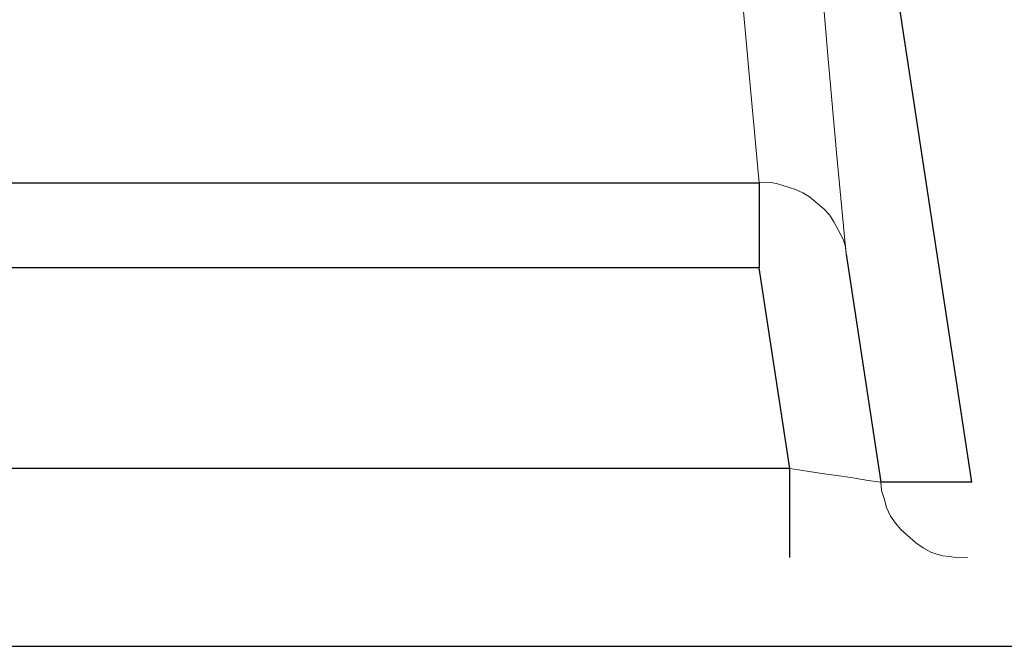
# Model space of a CAD drawing. Header units: inches. Extents: x 0 to 612, y 155 to 655.
# Tile 87 of 138: x 52.96 to 64.12, y 397.33 to 404.43. Entities that reach past the tile are written whole.
import ezdxf

# ---------------------------------------------------------------- set-up
doc = ezdxf.new("R2010")
doc.units = ezdxf.units.IN
doc.header["$MEASUREMENT"] = 0
doc.layers.add('Layer 1', color=7, linetype='Continuous')

# ---------------------------------------------------------------- blocks, each defined once
blk = doc.blocks.new('block 5321')
at = {"layer": 'Layer 1', "color": 7, "lineweight": 25}
blk.add_lwpolyline([(52.4, 397.331), (73.845, 397.331)], dxfattribs=at)
blk = doc.blocks.new('block 5320')
at = {"layer": 'Layer 1'}
blk.add_blockref('block 5321', (0, 0), dxfattribs=at)
blk = doc.blocks.new('block 5319')
at = {"layer": 'Layer 1'}
blk.add_blockref('block 5320', (0, 0), dxfattribs=at)
blk = doc.blocks.new('block 6024')
at = {"layer": 'Layer 1', "color": 7, "lineweight": 25}
blk.add_lwpolyline([(61.686, 399.343), (49.843, 399.343)], dxfattribs=at)
blk = doc.blocks.new('block 6023')
at = {"layer": 'Layer 1'}
blk.add_blockref('block 6024', (0, 0), dxfattribs=at)
blk = doc.blocks.new('block 6022')
at = {"layer": 'Layer 1'}
blk.add_blockref('block 6023', (0, 0), dxfattribs=at)
blk = doc.blocks.new('block 6027')
at = {"layer": 'Layer 1', "color": 7, "lineweight": 25}
blk.add_lwpolyline([(61.686, 398.337), (61.686, 399.343)], dxfattribs=at)
blk = doc.blocks.new('block 6026')
at = {"layer": 'Layer 1'}
blk.add_blockref('block 6027', (0, 0), dxfattribs=at)
blk = doc.blocks.new('block 6025')
at = {"layer": 'Layer 1'}
blk.add_blockref('block 6026', (0, 0), dxfattribs=at)
blk = doc.blocks.new('block 6039')
at = {"layer": 'Layer 1', "lineweight": 0}
for points in [[(62.717, 399.19)], [(62.728, 399.096)]]:
    blk.add_lwpolyline(points, dxfattribs=at)
blk.add_open_spline([(62.717, 399.19), (62.717, 399.19), (62.728, 399.096), (62.728, 399.096), (62.728, 399.096), (62.717, 399.19), (62.717, 399.19)], degree=3, knots=[0, 0, 0, 0, 1, 1, 1, 2, 2, 2, 2], dxfattribs=at)
blk = doc.blocks.new('block 6040')
at = {"layer": 'Layer 1', "lineweight": 0}
for points in [[(62.728, 399.096)], [(62.756, 399.005)]]:
    blk.add_lwpolyline(points, dxfattribs=at)
blk.add_open_spline([(62.728, 399.096), (62.728, 399.096), (62.756, 399.005), (62.756, 399.005), (62.756, 399.005), (62.728, 399.096), (62.728, 399.096)], degree=3, knots=[0, 0, 0, 0, 1, 1, 1, 2, 2, 2, 2], dxfattribs=at)
blk = doc.blocks.new('block 6041')
at = {"layer": 'Layer 1', "lineweight": 0}
for points in [[(62.756, 399.005)], [(62.782, 398.903)]]:
    blk.add_lwpolyline(points, dxfattribs=at)
blk.add_open_spline([(62.756, 399.005), (62.756, 399.005), (62.782, 398.903), (62.782, 398.903), (62.782, 398.903), (62.756, 399.005), (62.756, 399.005)], degree=3, knots=[0, 0, 0, 0, 1, 1, 1, 2, 2, 2, 2], dxfattribs=at)
blk = doc.blocks.new('block 6042')
at = {"layer": 'Layer 1', "lineweight": 0}
for points in [[(62.782, 398.903)], [(62.827, 398.806)]]:
    blk.add_lwpolyline(points, dxfattribs=at)
blk.add_open_spline([(62.782, 398.903), (62.782, 398.903), (62.827, 398.806), (62.827, 398.806), (62.827, 398.806), (62.782, 398.903), (62.782, 398.903)], degree=3, knots=[0, 0, 0, 0, 1, 1, 1, 2, 2, 2, 2], dxfattribs=at)
blk = doc.blocks.new('block 6043')
at = {"layer": 'Layer 1', "lineweight": 0}
for points in [[(62.827, 398.806)], [(62.884, 398.724)]]:
    blk.add_lwpolyline(points, dxfattribs=at)
blk.add_open_spline([(62.827, 398.806), (62.827, 398.806), (62.884, 398.724), (62.884, 398.724), (62.884, 398.724), (62.827, 398.806), (62.827, 398.806)], degree=3, knots=[0, 0, 0, 0, 1, 1, 1, 2, 2, 2, 2], dxfattribs=at)
blk = doc.blocks.new('block 6044')
at = {"layer": 'Layer 1', "lineweight": 0}
for points in [[(62.884, 398.724)], [(62.951, 398.648)]]:
    blk.add_lwpolyline(points, dxfattribs=at)
blk.add_open_spline([(62.884, 398.724), (62.884, 398.724), (62.951, 398.648), (62.951, 398.648), (62.951, 398.648), (62.884, 398.724), (62.884, 398.724)], degree=3, knots=[0, 0, 0, 0, 1, 1, 1, 2, 2, 2, 2], dxfattribs=at)
blk = doc.blocks.new('block 6045')
at = {"layer": 'Layer 1', "lineweight": 0}
for points in [[(62.951, 398.648)], [(63.114, 398.504)]]:
    blk.add_lwpolyline(points, dxfattribs=at)
blk.add_open_spline([(62.951, 398.648), (62.951, 398.648), (63.114, 398.504), (63.114, 398.504), (63.114, 398.504), (62.951, 398.648), (62.951, 398.648)], degree=3, knots=[0, 0, 0, 0, 1, 1, 1, 2, 2, 2, 2], dxfattribs=at)
blk = doc.blocks.new('block 6046')
at = {"layer": 'Layer 1', "lineweight": 0}
for points in [[(63.114, 398.504)], [(63.198, 398.447)]]:
    blk.add_lwpolyline(points, dxfattribs=at)
blk.add_open_spline([(63.114, 398.504), (63.114, 398.504), (63.198, 398.447), (63.198, 398.447), (63.198, 398.447), (63.114, 398.504), (63.114, 398.504)], degree=3, knots=[0, 0, 0, 0, 1, 1, 1, 2, 2, 2, 2], dxfattribs=at)
blk = doc.blocks.new('block 6047')
at = {"layer": 'Layer 1', "lineweight": 0}
for points in [[(63.198, 398.447)], [(63.287, 398.398)]]:
    blk.add_lwpolyline(points, dxfattribs=at)
blk.add_open_spline([(63.198, 398.447), (63.198, 398.447), (63.287, 398.398), (63.287, 398.398), (63.287, 398.398), (63.198, 398.447), (63.198, 398.447)], degree=3, knots=[0, 0, 0, 0, 1, 1, 1, 2, 2, 2, 2], dxfattribs=at)
blk = doc.blocks.new('block 6048')
at = {"layer": 'Layer 1', "lineweight": 0}
for points in [[(63.287, 398.398)], [(63.353, 398.373)]]:
    blk.add_lwpolyline(points, dxfattribs=at)
blk.add_open_spline([(63.287, 398.398), (63.287, 398.398), (63.353, 398.373), (63.353, 398.373), (63.353, 398.373), (63.287, 398.398), (63.287, 398.398)], degree=3, knots=[0, 0, 0, 0, 1, 1, 1, 2, 2, 2, 2], dxfattribs=at)
blk = doc.blocks.new('block 6049')
at = {"layer": 'Layer 1', "lineweight": 0}
for points in [[(63.353, 398.373)], [(63.421, 398.355)]]:
    blk.add_lwpolyline(points, dxfattribs=at)
blk.add_open_spline([(63.353, 398.373), (63.353, 398.373), (63.421, 398.355), (63.421, 398.355), (63.421, 398.355), (63.353, 398.373), (63.353, 398.373)], degree=3, knots=[0, 0, 0, 0, 1, 1, 1, 2, 2, 2, 2], dxfattribs=at)
blk = doc.blocks.new('block 6050')
at = {"layer": 'Layer 1', "lineweight": 0}
for points in [[(63.421, 398.355)], [(63.492, 398.348)]]:
    blk.add_lwpolyline(points, dxfattribs=at)
blk.add_open_spline([(63.421, 398.355), (63.421, 398.355), (63.492, 398.348), (63.492, 398.348), (63.492, 398.348), (63.421, 398.355), (63.421, 398.355)], degree=3, knots=[0, 0, 0, 0, 1, 1, 1, 2, 2, 2, 2], dxfattribs=at)
blk = doc.blocks.new('block 6051')
at = {"layer": 'Layer 1', "lineweight": 0}
for points in [[(63.492, 398.348)], [(63.596, 398.333)]]:
    blk.add_lwpolyline(points, dxfattribs=at)
blk.add_open_spline([(63.492, 398.348), (63.492, 398.348), (63.596, 398.333), (63.596, 398.333), (63.596, 398.333), (63.492, 398.348), (63.492, 398.348)], degree=3, knots=[0, 0, 0, 0, 1, 1, 1, 2, 2, 2, 2], dxfattribs=at)
blk = doc.blocks.new('block 6052')
at = {"layer": 'Layer 1', "lineweight": 0}
for points in [[(63.596, 398.333)], [(63.702, 398.337)]]:
    blk.add_lwpolyline(points, dxfattribs=at)
blk.add_open_spline([(63.596, 398.333), (63.596, 398.333), (63.702, 398.337), (63.702, 398.337), (63.702, 398.337), (63.596, 398.333), (63.596, 398.333)], degree=3, knots=[0, 0, 0, 0, 1, 1, 1, 2, 2, 2, 2], dxfattribs=at)
blk = doc.blocks.new('block 6038')
at = {"layer": 'Layer 1'}
for name in ['block 6039', 'block 6040', 'block 6041', 'block 6042', 'block 6043', 'block 6044', 'block 6045', 'block 6046', 'block 6047', 'block 6048', 'block 6049', 'block 6050', 'block 6051', 'block 6052']:
    blk.add_blockref(name, (0, 0), dxfattribs=at)
blk = doc.blocks.new('block 6037')
at = {"layer": 'Layer 1'}
blk.add_blockref('block 6038', (0, 0), dxfattribs=at)
blk = doc.blocks.new('block 6055')
at = {"layer": 'Layer 1', "lineweight": 0}
for points in [[(61.686, 399.343)], [(61.833, 399.321)]]:
    blk.add_lwpolyline(points, dxfattribs=at)
blk.add_open_spline([(61.686, 399.343), (61.686, 399.343), (61.833, 399.321), (61.833, 399.321), (61.833, 399.321), (61.686, 399.343), (61.686, 399.343)], degree=3, knots=[0, 0, 0, 0, 1, 1, 1, 2, 2, 2, 2], dxfattribs=at)
blk = doc.blocks.new('block 6056')
at = {"layer": 'Layer 1', "lineweight": 0}
for points in [[(61.833, 399.321)], [(61.979, 399.299)]]:
    blk.add_lwpolyline(points, dxfattribs=at)
blk.add_open_spline([(61.833, 399.321), (61.833, 399.321), (61.979, 399.299), (61.979, 399.299), (61.979, 399.299), (61.833, 399.321), (61.833, 399.321)], degree=3, knots=[0, 0, 0, 0, 1, 1, 1, 2, 2, 2, 2], dxfattribs=at)
blk = doc.blocks.new('block 6057')
at = {"layer": 'Layer 1', "lineweight": 0}
for points in [[(61.979, 399.299)], [(62.128, 399.277)]]:
    blk.add_lwpolyline(points, dxfattribs=at)
blk.add_open_spline([(61.979, 399.299), (61.979, 399.299), (62.128, 399.277), (62.128, 399.277), (62.128, 399.277), (61.979, 399.299), (61.979, 399.299)], degree=3, knots=[0, 0, 0, 0, 1, 1, 1, 2, 2, 2, 2], dxfattribs=at)
blk = doc.blocks.new('block 6058')
at = {"layer": 'Layer 1', "lineweight": 0}
for points in [[(62.128, 399.277)], [(62.275, 399.256)]]:
    blk.add_lwpolyline(points, dxfattribs=at)
blk.add_open_spline([(62.128, 399.277), (62.128, 399.277), (62.275, 399.256), (62.275, 399.256), (62.275, 399.256), (62.128, 399.277), (62.128, 399.277)], degree=3, knots=[0, 0, 0, 0, 1, 1, 1, 2, 2, 2, 2], dxfattribs=at)
blk = doc.blocks.new('block 6059')
at = {"layer": 'Layer 1', "lineweight": 0}
for points in [[(62.275, 399.256)], [(62.424, 399.233)]]:
    blk.add_lwpolyline(points, dxfattribs=at)
blk.add_open_spline([(62.275, 399.256), (62.275, 399.256), (62.424, 399.233), (62.424, 399.233), (62.424, 399.233), (62.275, 399.256), (62.275, 399.256)], degree=3, knots=[0, 0, 0, 0, 1, 1, 1, 2, 2, 2, 2], dxfattribs=at)
blk = doc.blocks.new('block 6060')
at = {"layer": 'Layer 1', "lineweight": 0}
for points in [[(62.424, 399.233)], [(62.575, 399.21)]]:
    blk.add_lwpolyline(points, dxfattribs=at)
blk.add_open_spline([(62.424, 399.233), (62.424, 399.233), (62.575, 399.21), (62.575, 399.21), (62.575, 399.21), (62.424, 399.233), (62.424, 399.233)], degree=3, knots=[0, 0, 0, 0, 1, 1, 1, 2, 2, 2, 2], dxfattribs=at)
blk = doc.blocks.new('block 6061')
at = {"layer": 'Layer 1', "lineweight": 0}
for points in [[(62.575, 399.21)], [(62.717, 399.19)]]:
    blk.add_lwpolyline(points, dxfattribs=at)
blk.add_open_spline([(62.575, 399.21), (62.575, 399.21), (62.717, 399.19), (62.717, 399.19), (62.717, 399.19), (62.575, 399.21), (62.575, 399.21)], degree=3, knots=[0, 0, 0, 0, 1, 1, 1, 2, 2, 2, 2], dxfattribs=at)
blk = doc.blocks.new('block 6054')
at = {"layer": 'Layer 1'}
for name in ['block 6055', 'block 6056', 'block 6057', 'block 6058', 'block 6059', 'block 6060', 'block 6061']:
    blk.add_blockref(name, (0, 0), dxfattribs=at)
blk = doc.blocks.new('block 6053')
at = {"layer": 'Layer 1'}
blk.add_blockref('block 6054', (0, 0), dxfattribs=at)
blk = doc.blocks.new('block 6386')
at = {"layer": 'Layer 1', "color": 7, "lineweight": 25}
blk.add_lwpolyline([(61.34, 401.617), (49.984, 401.617)], dxfattribs=at)
blk = doc.blocks.new('block 6385')
at = {"layer": 'Layer 1'}
blk.add_blockref('block 6386', (0, 0), dxfattribs=at)
blk = doc.blocks.new('block 6384')
at = {"layer": 'Layer 1'}
blk.add_blockref('block 6385', (0, 0), dxfattribs=at)
blk = doc.blocks.new('block 6389')
at = {"layer": 'Layer 1', "color": 7, "lineweight": 25}
blk.add_lwpolyline([(61.686, 399.343), (61.34, 401.617)], dxfattribs=at)
blk = doc.blocks.new('block 6388')
at = {"layer": 'Layer 1'}
blk.add_blockref('block 6389', (0, 0), dxfattribs=at)
blk = doc.blocks.new('block 6387')
at = {"layer": 'Layer 1'}
blk.add_blockref('block 6388', (0, 0), dxfattribs=at)
blk = doc.blocks.new('block 6392')
at = {"layer": 'Layer 1', "color": 7, "lineweight": 25}
blk.add_lwpolyline([(62.324, 401.77), (62.717, 399.19)], dxfattribs=at)
blk = doc.blocks.new('block 6391')
at = {"layer": 'Layer 1'}
blk.add_blockref('block 6392', (0, 0), dxfattribs=at)
blk = doc.blocks.new('block 6390')
at = {"layer": 'Layer 1'}
blk.add_blockref('block 6391', (0, 0), dxfattribs=at)
blk = doc.blocks.new('block 6398')
at = {"layer": 'Layer 1', "color": 7, "lineweight": 25}
blk.add_lwpolyline([(61.34, 402.58), (61.34, 401.617)], dxfattribs=at)
blk = doc.blocks.new('block 6397')
at = {"layer": 'Layer 1'}
blk.add_blockref('block 6398', (0, 0), dxfattribs=at)
blk = doc.blocks.new('block 6396')
at = {"layer": 'Layer 1'}
blk.add_blockref('block 6397', (0, 0), dxfattribs=at)
blk = doc.blocks.new('block 6401')
at = {"layer": 'Layer 1', "lineweight": 0}
for points in [[(61.34, 402.58)], [(61.406, 402.586)]]:
    blk.add_lwpolyline(points, dxfattribs=at)
blk.add_open_spline([(61.34, 402.58), (61.34, 402.58), (61.406, 402.586), (61.406, 402.586), (61.406, 402.586), (61.34, 402.58), (61.34, 402.58)], degree=3, knots=[0, 0, 0, 0, 1, 1, 1, 2, 2, 2, 2], dxfattribs=at)
blk = doc.blocks.new('block 6402')
at = {"layer": 'Layer 1', "lineweight": 0}
for points in [[(61.406, 402.586)], [(61.472, 402.583)]]:
    blk.add_lwpolyline(points, dxfattribs=at)
blk.add_open_spline([(61.406, 402.586), (61.406, 402.586), (61.472, 402.583), (61.472, 402.583), (61.472, 402.583), (61.406, 402.586), (61.406, 402.586)], degree=3, knots=[0, 0, 0, 0, 1, 1, 1, 2, 2, 2, 2], dxfattribs=at)
blk = doc.blocks.new('block 6403')
at = {"layer": 'Layer 1', "lineweight": 0}
for points in [[(61.472, 402.583)], [(61.537, 402.571)]]:
    blk.add_lwpolyline(points, dxfattribs=at)
blk.add_open_spline([(61.472, 402.583), (61.472, 402.583), (61.537, 402.571), (61.537, 402.571), (61.537, 402.571), (61.472, 402.583), (61.472, 402.583)], degree=3, knots=[0, 0, 0, 0, 1, 1, 1, 2, 2, 2, 2], dxfattribs=at)
blk = doc.blocks.new('block 6404')
at = {"layer": 'Layer 1', "lineweight": 0}
for points in [[(61.537, 402.571)], [(61.75, 402.502)]]:
    blk.add_lwpolyline(points, dxfattribs=at)
blk.add_open_spline([(61.537, 402.571), (61.537, 402.571), (61.75, 402.502), (61.75, 402.502), (61.75, 402.502), (61.537, 402.571), (61.537, 402.571)], degree=3, knots=[0, 0, 0, 0, 1, 1, 1, 2, 2, 2, 2], dxfattribs=at)
blk = doc.blocks.new('block 6405')
at = {"layer": 'Layer 1', "lineweight": 0}
for points in [[(61.75, 402.502)], [(61.833, 402.467)]]:
    blk.add_lwpolyline(points, dxfattribs=at)
blk.add_open_spline([(61.75, 402.502), (61.75, 402.502), (61.833, 402.467), (61.833, 402.467), (61.833, 402.467), (61.75, 402.502), (61.75, 402.502)], degree=3, knots=[0, 0, 0, 0, 1, 1, 1, 2, 2, 2, 2], dxfattribs=at)
blk = doc.blocks.new('block 6406')
at = {"layer": 'Layer 1', "lineweight": 0}
for points in [[(61.833, 402.467)], [(61.909, 402.419)]]:
    blk.add_lwpolyline(points, dxfattribs=at)
blk.add_open_spline([(61.833, 402.467), (61.833, 402.467), (61.909, 402.419), (61.909, 402.419), (61.909, 402.419), (61.833, 402.467), (61.833, 402.467)], degree=3, knots=[0, 0, 0, 0, 1, 1, 1, 2, 2, 2, 2], dxfattribs=at)
blk = doc.blocks.new('block 6407')
at = {"layer": 'Layer 1', "lineweight": 0}
for points in [[(61.909, 402.419)], [(62.073, 402.283)]]:
    blk.add_lwpolyline(points, dxfattribs=at)
blk.add_open_spline([(61.909, 402.419), (61.909, 402.419), (62.073, 402.283), (62.073, 402.283), (62.073, 402.283), (61.909, 402.419), (61.909, 402.419)], degree=3, knots=[0, 0, 0, 0, 1, 1, 1, 2, 2, 2, 2], dxfattribs=at)
blk = doc.blocks.new('block 6408')
at = {"layer": 'Layer 1', "lineweight": 0}
for points in [[(62.073, 402.283)], [(62.135, 402.215)]]:
    blk.add_lwpolyline(points, dxfattribs=at)
blk.add_open_spline([(62.073, 402.283), (62.073, 402.283), (62.135, 402.215), (62.135, 402.215), (62.135, 402.215), (62.073, 402.283), (62.073, 402.283)], degree=3, knots=[0, 0, 0, 0, 1, 1, 1, 2, 2, 2, 2], dxfattribs=at)
blk = doc.blocks.new('block 6409')
at = {"layer": 'Layer 1', "lineweight": 0}
for points in [[(62.135, 402.215)], [(62.185, 402.139)]]:
    blk.add_lwpolyline(points, dxfattribs=at)
blk.add_open_spline([(62.135, 402.215), (62.135, 402.215), (62.185, 402.139), (62.185, 402.139), (62.185, 402.139), (62.135, 402.215), (62.135, 402.215)], degree=3, knots=[0, 0, 0, 0, 1, 1, 1, 2, 2, 2, 2], dxfattribs=at)
blk = doc.blocks.new('block 6410')
at = {"layer": 'Layer 1', "lineweight": 0}
for points in [[(62.185, 402.139)], [(62.29, 401.942)]]:
    blk.add_lwpolyline(points, dxfattribs=at)
blk.add_open_spline([(62.185, 402.139), (62.185, 402.139), (62.29, 401.942), (62.29, 401.942), (62.29, 401.942), (62.185, 402.139), (62.185, 402.139)], degree=3, knots=[0, 0, 0, 0, 1, 1, 1, 2, 2, 2, 2], dxfattribs=at)
blk = doc.blocks.new('block 6411')
at = {"layer": 'Layer 1', "lineweight": 0}
for points in [[(62.29, 401.942)], [(62.31, 401.886)]]:
    blk.add_lwpolyline(points, dxfattribs=at)
blk.add_open_spline([(62.29, 401.942), (62.29, 401.942), (62.31, 401.886), (62.31, 401.886), (62.31, 401.886), (62.29, 401.942), (62.29, 401.942)], degree=3, knots=[0, 0, 0, 0, 1, 1, 1, 2, 2, 2, 2], dxfattribs=at)
blk = doc.blocks.new('block 6412')
at = {"layer": 'Layer 1', "lineweight": 0}
for points in [[(62.31, 401.886)], [(62.321, 401.828)]]:
    blk.add_lwpolyline(points, dxfattribs=at)
blk.add_open_spline([(62.31, 401.886), (62.31, 401.886), (62.321, 401.828), (62.321, 401.828), (62.321, 401.828), (62.31, 401.886), (62.31, 401.886)], degree=3, knots=[0, 0, 0, 0, 1, 1, 1, 2, 2, 2, 2], dxfattribs=at)
blk = doc.blocks.new('block 6413')
at = {"layer": 'Layer 1', "lineweight": 0}
for points in [[(62.321, 401.828)], [(62.324, 401.77)]]:
    blk.add_lwpolyline(points, dxfattribs=at)
blk.add_open_spline([(62.321, 401.828), (62.321, 401.828), (62.324, 401.77), (62.324, 401.77), (62.324, 401.77), (62.321, 401.828), (62.321, 401.828)], degree=3, knots=[0, 0, 0, 0, 1, 1, 1, 2, 2, 2, 2], dxfattribs=at)
blk = doc.blocks.new('block 6400')
at = {"layer": 'Layer 1'}
for name in ['block 6401', 'block 6402', 'block 6403', 'block 6404', 'block 6405', 'block 6406', 'block 6407', 'block 6408', 'block 6409', 'block 6410', 'block 6411', 'block 6412', 'block 6413']:
    blk.add_blockref(name, (0, 0), dxfattribs=at)
blk = doc.blocks.new('block 6399')
at = {"layer": 'Layer 1'}
blk.add_blockref('block 6400', (0, 0), dxfattribs=at)
blk = doc.blocks.new('block 6472')
at = {"layer": 'Layer 1', "color": 7, "lineweight": 25}
blk.add_lwpolyline([(49.984, 402.58), (61.34, 402.58)], dxfattribs=at)
blk = doc.blocks.new('block 6471')
at = {"layer": 'Layer 1'}
blk.add_blockref('block 6472', (0, 0), dxfattribs=at)
blk = doc.blocks.new('block 6470')
at = {"layer": 'Layer 1'}
blk.add_blockref('block 6471', (0, 0), dxfattribs=at)
blk = doc.blocks.new('block 6579')
at = {"layer": 'Layer 1', "lineweight": 0}
for points in [[(62.007, 410.635)], [(61.898, 410.556)]]:
    blk.add_lwpolyline(points, dxfattribs=at)
blk.add_open_spline([(62.007, 410.635), (62.007, 410.635), (61.898, 410.556), (61.898, 410.556), (61.898, 410.556), (62.007, 410.635), (62.007, 410.635)], degree=3, knots=[0, 0, 0, 0, 1, 1, 1, 2, 2, 2, 2], dxfattribs=at)
blk = doc.blocks.new('block 6580')
at = {"layer": 'Layer 1', "lineweight": 0}
for points in [[(61.898, 410.556)], [(61.806, 410.457)]]:
    blk.add_lwpolyline(points, dxfattribs=at)
blk.add_open_spline([(61.898, 410.556), (61.898, 410.556), (61.806, 410.457), (61.806, 410.457), (61.806, 410.457), (61.898, 410.556), (61.898, 410.556)], degree=3, knots=[0, 0, 0, 0, 1, 1, 1, 2, 2, 2, 2], dxfattribs=at)
blk = doc.blocks.new('block 6581')
at = {"layer": 'Layer 1', "lineweight": 0}
for points in [[(61.806, 410.457)], [(61.733, 410.343)]]:
    blk.add_lwpolyline(points, dxfattribs=at)
blk.add_open_spline([(61.806, 410.457), (61.806, 410.457), (61.733, 410.343), (61.733, 410.343), (61.733, 410.343), (61.806, 410.457), (61.806, 410.457)], degree=3, knots=[0, 0, 0, 0, 1, 1, 1, 2, 2, 2, 2], dxfattribs=at)
blk = doc.blocks.new('block 6582')
at = {"layer": 'Layer 1', "lineweight": 0}
for points in [[(61.733, 410.343)], [(61.684, 410.218)]]:
    blk.add_lwpolyline(points, dxfattribs=at)
blk.add_open_spline([(61.733, 410.343), (61.733, 410.343), (61.684, 410.218), (61.684, 410.218), (61.684, 410.218), (61.733, 410.343), (61.733, 410.343)], degree=3, knots=[0, 0, 0, 0, 1, 1, 1, 2, 2, 2, 2], dxfattribs=at)
blk = doc.blocks.new('block 6583')
at = {"layer": 'Layer 1', "lineweight": 0}
for points in [[(61.684, 410.218)], [(61.659, 410.086)]]:
    blk.add_lwpolyline(points, dxfattribs=at)
blk.add_open_spline([(61.684, 410.218), (61.684, 410.218), (61.659, 410.086), (61.659, 410.086), (61.659, 410.086), (61.684, 410.218), (61.684, 410.218)], degree=3, knots=[0, 0, 0, 0, 1, 1, 1, 2, 2, 2, 2], dxfattribs=at)
blk = doc.blocks.new('block 6584')
at = {"layer": 'Layer 1', "lineweight": 0}
for points in [[(61.659, 410.086)], [(61.659, 409.951)]]:
    blk.add_lwpolyline(points, dxfattribs=at)
blk.add_open_spline([(61.659, 410.086), (61.659, 410.086), (61.659, 409.951), (61.659, 409.951), (61.659, 409.951), (61.659, 410.086), (61.659, 410.086)], degree=3, knots=[0, 0, 0, 0, 1, 1, 1, 2, 2, 2, 2], dxfattribs=at)
blk = doc.blocks.new('block 6585')
at = {"layer": 'Layer 1', "lineweight": 0}
for points in [[(61.659, 409.951)], [(61.684, 409.819)]]:
    blk.add_lwpolyline(points, dxfattribs=at)
blk.add_open_spline([(61.659, 409.951), (61.659, 409.951), (61.684, 409.819), (61.684, 409.819), (61.684, 409.819), (61.659, 409.951), (61.659, 409.951)], degree=3, knots=[0, 0, 0, 0, 1, 1, 1, 2, 2, 2, 2], dxfattribs=at)
blk = doc.blocks.new('block 6586')
at = {"layer": 'Layer 1', "lineweight": 0}
for points in [[(61.684, 409.819)], [(61.733, 409.694)]]:
    blk.add_lwpolyline(points, dxfattribs=at)
blk.add_open_spline([(61.684, 409.819), (61.684, 409.819), (61.733, 409.694), (61.733, 409.694), (61.733, 409.694), (61.684, 409.819), (61.684, 409.819)], degree=3, knots=[0, 0, 0, 0, 1, 1, 1, 2, 2, 2, 2], dxfattribs=at)
blk = doc.blocks.new('block 6587')
at = {"layer": 'Layer 1', "lineweight": 0}
for points in [[(61.733, 409.694)], [(61.806, 409.58)]]:
    blk.add_lwpolyline(points, dxfattribs=at)
blk.add_open_spline([(61.733, 409.694), (61.733, 409.694), (61.806, 409.58), (61.806, 409.58), (61.806, 409.58), (61.733, 409.694), (61.733, 409.694)], degree=3, knots=[0, 0, 0, 0, 1, 1, 1, 2, 2, 2, 2], dxfattribs=at)
blk = doc.blocks.new('block 6588')
at = {"layer": 'Layer 1', "lineweight": 0}
for points in [[(61.806, 409.58)], [(61.821, 408.456)]]:
    blk.add_lwpolyline(points, dxfattribs=at)
blk.add_open_spline([(61.806, 409.58), (61.806, 409.58), (61.821, 408.456), (61.821, 408.456), (61.821, 408.456), (61.806, 409.58), (61.806, 409.58)], degree=3, knots=[0, 0, 0, 0, 1, 1, 1, 2, 2, 2, 2], dxfattribs=at)
blk = doc.blocks.new('block 6589')
at = {"layer": 'Layer 1', "lineweight": 0}
for points in [[(61.821, 408.456)], [(61.873, 407.345)]]:
    blk.add_lwpolyline(points, dxfattribs=at)
blk.add_open_spline([(61.821, 408.456), (61.821, 408.456), (61.873, 407.345), (61.873, 407.345), (61.873, 407.345), (61.821, 408.456), (61.821, 408.456)], degree=3, knots=[0, 0, 0, 0, 1, 1, 1, 2, 2, 2, 2], dxfattribs=at)
blk = doc.blocks.new('block 6590')
at = {"layer": 'Layer 1', "lineweight": 0}
for points in [[(61.873, 407.345)], [(61.944, 406.232)]]:
    blk.add_lwpolyline(points, dxfattribs=at)
blk.add_open_spline([(61.873, 407.345), (61.873, 407.345), (61.944, 406.232), (61.944, 406.232), (61.944, 406.232), (61.873, 407.345), (61.873, 407.345)], degree=3, knots=[0, 0, 0, 0, 1, 1, 1, 2, 2, 2, 2], dxfattribs=at)
blk = doc.blocks.new('block 6591')
at = {"layer": 'Layer 1', "lineweight": 0}
for points in [[(61.944, 406.232)], [(62.029, 405.103)]]:
    blk.add_lwpolyline(points, dxfattribs=at)
blk.add_open_spline([(61.944, 406.232), (61.944, 406.232), (62.029, 405.103), (62.029, 405.103), (62.029, 405.103), (61.944, 406.232), (61.944, 406.232)], degree=3, knots=[0, 0, 0, 0, 1, 1, 1, 2, 2, 2, 2], dxfattribs=at)
blk = doc.blocks.new('block 6592')
at = {"layer": 'Layer 1', "lineweight": 0}
for points in [[(62.029, 405.103)], [(62.123, 403.981)]]:
    blk.add_lwpolyline(points, dxfattribs=at)
blk.add_open_spline([(62.029, 405.103), (62.029, 405.103), (62.123, 403.981), (62.123, 403.981), (62.123, 403.981), (62.029, 405.103), (62.029, 405.103)], degree=3, knots=[0, 0, 0, 0, 1, 1, 1, 2, 2, 2, 2], dxfattribs=at)
blk = doc.blocks.new('block 6593')
at = {"layer": 'Layer 1', "lineweight": 0}
for points in [[(62.123, 403.981)], [(62.221, 402.882)]]:
    blk.add_lwpolyline(points, dxfattribs=at)
blk.add_open_spline([(62.123, 403.981), (62.123, 403.981), (62.221, 402.882), (62.221, 402.882), (62.221, 402.882), (62.123, 403.981), (62.123, 403.981)], degree=3, knots=[0, 0, 0, 0, 1, 1, 1, 2, 2, 2, 2], dxfattribs=at)
blk = doc.blocks.new('block 6594')
at = {"layer": 'Layer 1', "lineweight": 0}
for points in [[(62.221, 402.882)], [(62.324, 401.77)]]:
    blk.add_lwpolyline(points, dxfattribs=at)
blk.add_open_spline([(62.221, 402.882), (62.221, 402.882), (62.324, 401.77), (62.324, 401.77), (62.324, 401.77), (62.221, 402.882), (62.221, 402.882)], degree=3, knots=[0, 0, 0, 0, 1, 1, 1, 2, 2, 2, 2], dxfattribs=at)
blk = doc.blocks.new('block 6578')
at = {"layer": 'Layer 1'}
for name in ['block 6579', 'block 6580', 'block 6581', 'block 6582', 'block 6583', 'block 6584', 'block 6585', 'block 6586', 'block 6587', 'block 6588', 'block 6589', 'block 6590', 'block 6591', 'block 6592', 'block 6593', 'block 6594']:
    blk.add_blockref(name, (0, 0), dxfattribs=at)
blk = doc.blocks.new('block 6577')
at = {"layer": 'Layer 1'}
blk.add_blockref('block 6578', (0, 0), dxfattribs=at)
blk = doc.blocks.new('block 6695')
at = {"layer": 'Layer 1', "color": 7, "lineweight": 25}
blk.add_lwpolyline([(63.751, 399.19), (62.717, 399.19)], dxfattribs=at)
blk = doc.blocks.new('block 6694')
at = {"layer": 'Layer 1'}
blk.add_blockref('block 6695', (0, 0), dxfattribs=at)
blk = doc.blocks.new('block 6693')
at = {"layer": 'Layer 1'}
blk.add_blockref('block 6694', (0, 0), dxfattribs=at)
blk = doc.blocks.new('block 6719')
at = {"layer": 'Layer 1', "color": 7, "lineweight": 25}
blk.add_lwpolyline([(63.751, 399.19), (62.007, 410.635)], dxfattribs=at)
blk = doc.blocks.new('block 6718')
at = {"layer": 'Layer 1'}
blk.add_blockref('block 6719', (0, 0), dxfattribs=at)
blk = doc.blocks.new('block 6717')
at = {"layer": 'Layer 1'}
blk.add_blockref('block 6718', (0, 0), dxfattribs=at)
blk = doc.blocks.new('block 7927')
at = {"layer": 'Layer 1', "lineweight": 0}
for points in [[(60.942, 411.475)], [(60.998, 411.465)]]:
    blk.add_lwpolyline(points, dxfattribs=at)
blk.add_open_spline([(60.998, 411.465), (60.998, 411.465), (60.942, 411.475), (60.942, 411.475), (60.942, 411.475), (60.998, 411.465), (60.998, 411.465)], degree=3, knots=[0, 0, 0, 0, 1, 1, 1, 2, 2, 2, 2], dxfattribs=at)
blk = doc.blocks.new('block 7928')
at = {"layer": 'Layer 1', "lineweight": 0}
for points in [[(60.886, 411.475)], [(60.942, 411.475)]]:
    blk.add_lwpolyline(points, dxfattribs=at)
blk.add_open_spline([(60.942, 411.475), (60.942, 411.475), (60.886, 411.475), (60.886, 411.475), (60.886, 411.475), (60.942, 411.475), (60.942, 411.475)], degree=3, knots=[0, 0, 0, 0, 1, 1, 1, 2, 2, 2, 2], dxfattribs=at)
blk = doc.blocks.new('block 7929')
at = {"layer": 'Layer 1', "lineweight": 0}
for points in [[(60.831, 411.463)], [(60.886, 411.475)]]:
    blk.add_lwpolyline(points, dxfattribs=at)
blk.add_open_spline([(60.886, 411.475), (60.886, 411.475), (60.831, 411.463), (60.831, 411.463), (60.831, 411.463), (60.886, 411.475), (60.886, 411.475)], degree=3, knots=[0, 0, 0, 0, 1, 1, 1, 2, 2, 2, 2], dxfattribs=at)
blk = doc.blocks.new('block 7930')
at = {"layer": 'Layer 1', "lineweight": 0}
for points in [[(60.779, 411.44)], [(60.831, 411.463)]]:
    blk.add_lwpolyline(points, dxfattribs=at)
blk.add_open_spline([(60.831, 411.463), (60.831, 411.463), (60.779, 411.44), (60.779, 411.44), (60.779, 411.44), (60.831, 411.463), (60.831, 411.463)], degree=3, knots=[0, 0, 0, 0, 1, 1, 1, 2, 2, 2, 2], dxfattribs=at)
blk = doc.blocks.new('block 7931')
at = {"layer": 'Layer 1', "lineweight": 0}
for points in [[(60.734, 411.408)], [(60.779, 411.44)]]:
    blk.add_lwpolyline(points, dxfattribs=at)
blk.add_open_spline([(60.779, 411.44), (60.779, 411.44), (60.734, 411.408), (60.734, 411.408), (60.734, 411.408), (60.779, 411.44), (60.779, 411.44)], degree=3, knots=[0, 0, 0, 0, 1, 1, 1, 2, 2, 2, 2], dxfattribs=at)
blk = doc.blocks.new('block 7932')
at = {"layer": 'Layer 1', "lineweight": 0}
for points in [[(60.734, 411.408)], [(60.694, 411.368)]]:
    blk.add_lwpolyline(points, dxfattribs=at)
blk.add_open_spline([(60.734, 411.408), (60.734, 411.408), (60.694, 411.368), (60.694, 411.368), (60.694, 411.368), (60.734, 411.408), (60.734, 411.408)], degree=3, knots=[0, 0, 0, 0, 1, 1, 1, 2, 2, 2, 2], dxfattribs=at)
blk = doc.blocks.new('block 7933')
at = {"layer": 'Layer 1', "lineweight": 0}
for points in [[(60.664, 411.322)], [(60.694, 411.368)]]:
    blk.add_lwpolyline(points, dxfattribs=at)
blk.add_open_spline([(60.694, 411.368), (60.694, 411.368), (60.664, 411.322), (60.664, 411.322), (60.664, 411.322), (60.694, 411.368), (60.694, 411.368)], degree=3, knots=[0, 0, 0, 0, 1, 1, 1, 2, 2, 2, 2], dxfattribs=at)
blk = doc.blocks.new('block 7934')
at = {"layer": 'Layer 1', "lineweight": 0}
for points in [[(60.664, 411.322)], [(60.643, 411.269)]]:
    blk.add_lwpolyline(points, dxfattribs=at)
blk.add_open_spline([(60.664, 411.322), (60.664, 411.322), (60.643, 411.269), (60.643, 411.269), (60.643, 411.269), (60.664, 411.322), (60.664, 411.322)], degree=3, knots=[0, 0, 0, 0, 1, 1, 1, 2, 2, 2, 2], dxfattribs=at)
blk = doc.blocks.new('block 7935')
at = {"layer": 'Layer 1', "lineweight": 0}
for points in [[(60.633, 411.214)], [(60.643, 411.269)]]:
    blk.add_lwpolyline(points, dxfattribs=at)
blk.add_open_spline([(60.643, 411.269), (60.643, 411.269), (60.633, 411.214), (60.633, 411.214), (60.633, 411.214), (60.643, 411.269), (60.643, 411.269)], degree=3, knots=[0, 0, 0, 0, 1, 1, 1, 2, 2, 2, 2], dxfattribs=at)
blk = doc.blocks.new('block 7936')
at = {"layer": 'Layer 1', "lineweight": 0}
for points in [[(60.633, 411.214)], [(60.633, 411.158)]]:
    blk.add_lwpolyline(points, dxfattribs=at)
blk.add_open_spline([(60.633, 411.214), (60.633, 411.214), (60.633, 411.158), (60.633, 411.158), (60.633, 411.158), (60.633, 411.214), (60.633, 411.214)], degree=3, knots=[0, 0, 0, 0, 1, 1, 1, 2, 2, 2, 2], dxfattribs=at)
blk = doc.blocks.new('block 7937')
at = {"layer": 'Layer 1', "lineweight": 0}
for points in [[(60.633, 411.158)], [(60.645, 411.103)]]:
    blk.add_lwpolyline(points, dxfattribs=at)
blk.add_open_spline([(60.633, 411.158), (60.633, 411.158), (60.645, 411.103), (60.645, 411.103), (60.645, 411.103), (60.633, 411.158), (60.633, 411.158)], degree=3, knots=[0, 0, 0, 0, 1, 1, 1, 2, 2, 2, 2], dxfattribs=at)
blk = doc.blocks.new('block 7938')
at = {"layer": 'Layer 1', "lineweight": 0}
for points in [[(60.645, 411.103)], [(60.667, 411.051)]]:
    blk.add_lwpolyline(points, dxfattribs=at)
blk.add_open_spline([(60.645, 411.103), (60.645, 411.103), (60.667, 411.051), (60.667, 411.051), (60.667, 411.051), (60.645, 411.103), (60.645, 411.103)], degree=3, knots=[0, 0, 0, 0, 1, 1, 1, 2, 2, 2, 2], dxfattribs=at)
blk = doc.blocks.new('block 7939')
at = {"layer": 'Layer 1', "lineweight": 0}
for points in [[(60.667, 411.051)], [(60.699, 411.005)]]:
    blk.add_lwpolyline(points, dxfattribs=at)
blk.add_open_spline([(60.667, 411.051), (60.667, 411.051), (60.699, 411.005), (60.699, 411.005), (60.699, 411.005), (60.667, 411.051), (60.667, 411.051)], degree=3, knots=[0, 0, 0, 0, 1, 1, 1, 2, 2, 2, 2], dxfattribs=at)
blk = doc.blocks.new('block 7940')
at = {"layer": 'Layer 1', "lineweight": 0}
for points in [[(60.699, 411.005)], [(60.74, 410.966)]]:
    blk.add_lwpolyline(points, dxfattribs=at)
blk.add_open_spline([(60.699, 411.005), (60.699, 411.005), (60.74, 410.966), (60.74, 410.966), (60.74, 410.966), (60.699, 411.005), (60.699, 411.005)], degree=3, knots=[0, 0, 0, 0, 1, 1, 1, 2, 2, 2, 2], dxfattribs=at)
blk = doc.blocks.new('block 7941')
at = {"layer": 'Layer 1', "lineweight": 0}
for points in [[(60.74, 410.966)], [(60.787, 410.935)]]:
    blk.add_lwpolyline(points, dxfattribs=at)
blk.add_open_spline([(60.74, 410.966), (60.74, 410.966), (60.787, 410.935), (60.787, 410.935), (60.787, 410.935), (60.74, 410.966), (60.74, 410.966)], degree=3, knots=[0, 0, 0, 0, 1, 1, 1, 2, 2, 2, 2], dxfattribs=at)
blk = doc.blocks.new('block 7942')
at = {"layer": 'Layer 1', "lineweight": 0}
for points in [[(60.787, 410.935)], [(60.839, 410.914)]]:
    blk.add_lwpolyline(points, dxfattribs=at)
blk.add_open_spline([(60.787, 410.935), (60.787, 410.935), (60.839, 410.914), (60.839, 410.914), (60.839, 410.914), (60.787, 410.935), (60.787, 410.935)], degree=3, knots=[0, 0, 0, 0, 1, 1, 1, 2, 2, 2, 2], dxfattribs=at)
blk = doc.blocks.new('block 7943')
at = {"layer": 'Layer 1', "lineweight": 0}
for points in [[(60.839, 410.914)], [(60.823, 409.725)]]:
    blk.add_lwpolyline(points, dxfattribs=at)
blk.add_open_spline([(60.839, 410.914), (60.839, 410.914), (60.823, 409.725), (60.823, 409.725), (60.823, 409.725), (60.839, 410.914), (60.839, 410.914)], degree=3, knots=[0, 0, 0, 0, 1, 1, 1, 2, 2, 2, 2], dxfattribs=at)
blk = doc.blocks.new('block 7944')
at = {"layer": 'Layer 1', "lineweight": 0}
for points in [[(60.823, 409.725)], [(60.867, 408.531)]]:
    blk.add_lwpolyline(points, dxfattribs=at)
blk.add_open_spline([(60.823, 409.725), (60.823, 409.725), (60.867, 408.531), (60.867, 408.531), (60.867, 408.531), (60.823, 409.725), (60.823, 409.725)], degree=3, knots=[0, 0, 0, 0, 1, 1, 1, 2, 2, 2, 2], dxfattribs=at)
blk = doc.blocks.new('block 7945')
at = {"layer": 'Layer 1', "lineweight": 0}
for points in [[(60.867, 408.531)], [(60.938, 407.346)]]:
    blk.add_lwpolyline(points, dxfattribs=at)
blk.add_open_spline([(60.867, 408.531), (60.867, 408.531), (60.938, 407.346), (60.938, 407.346), (60.938, 407.346), (60.867, 408.531), (60.867, 408.531)], degree=3, knots=[0, 0, 0, 0, 1, 1, 1, 2, 2, 2, 2], dxfattribs=at)
blk = doc.blocks.new('block 7946')
at = {"layer": 'Layer 1', "lineweight": 0}
for points in [[(60.938, 407.346)], [(61.026, 406.146)]]:
    blk.add_lwpolyline(points, dxfattribs=at)
blk.add_open_spline([(60.938, 407.346), (60.938, 407.346), (61.026, 406.146), (61.026, 406.146), (61.026, 406.146), (60.938, 407.346), (60.938, 407.346)], degree=3, knots=[0, 0, 0, 0, 1, 1, 1, 2, 2, 2, 2], dxfattribs=at)
blk = doc.blocks.new('block 7947')
at = {"layer": 'Layer 1', "lineweight": 0}
for points in [[(61.026, 406.146)], [(61.123, 404.944)]]:
    blk.add_lwpolyline(points, dxfattribs=at)
blk.add_open_spline([(61.026, 406.146), (61.026, 406.146), (61.123, 404.944), (61.123, 404.944), (61.123, 404.944), (61.026, 406.146), (61.026, 406.146)], degree=3, knots=[0, 0, 0, 0, 1, 1, 1, 2, 2, 2, 2], dxfattribs=at)
blk = doc.blocks.new('block 7948')
at = {"layer": 'Layer 1', "lineweight": 0}
for points in [[(61.123, 404.944)], [(61.236, 403.685)]]:
    blk.add_lwpolyline(points, dxfattribs=at)
blk.add_open_spline([(61.123, 404.944), (61.123, 404.944), (61.236, 403.685), (61.236, 403.685), (61.236, 403.685), (61.123, 404.944), (61.123, 404.944)], degree=3, knots=[0, 0, 0, 0, 1, 1, 1, 2, 2, 2, 2], dxfattribs=at)
blk = doc.blocks.new('block 7949')
at = {"layer": 'Layer 1', "lineweight": 0}
for points in [[(61.236, 403.685)], [(61.34, 402.58)]]:
    blk.add_lwpolyline(points, dxfattribs=at)
blk.add_open_spline([(61.236, 403.685), (61.236, 403.685), (61.34, 402.58), (61.34, 402.58), (61.34, 402.58), (61.236, 403.685), (61.236, 403.685)], degree=3, knots=[0, 0, 0, 0, 1, 1, 1, 2, 2, 2, 2], dxfattribs=at)
blk = doc.blocks.new('block 7926')
at = {"layer": 'Layer 1'}
for name in ['block 7932', 'block 7931', 'block 7930', 'block 7929', 'block 7928', 'block 7927', 'block 7934', 'block 7933', 'block 7935', 'block 7936', 'block 7937', 'block 7938', 'block 7939', 'block 7940', 'block 7941', 'block 7942', 'block 7943', 'block 7944', 'block 7945', 'block 7946', 'block 7947', 'block 7948', 'block 7949']:
    blk.add_blockref(name, (0, 0), dxfattribs=at)
blk = doc.blocks.new('block 7925')
at = {"layer": 'Layer 1'}
blk.add_blockref('block 7926', (0, 0), dxfattribs=at)
blk = doc.blocks.new('block 921')
at = {"layer": 'Layer 1'}
for name in ['block 7925', 'block 6577', 'block 6717', 'block 6470', 'block 6399', 'block 6396', 'block 6390', 'block 6384', 'block 6387', 'block 6022', 'block 6025', 'block 6053', 'block 6037', 'block 6693', 'block 5319']:
    blk.add_blockref(name, (0, 0), dxfattribs=at)
blk = doc.blocks.new('block 920')
at = {"layer": 'Layer 1'}
blk.add_blockref('block 921', (0, 0), dxfattribs=at)
blk = doc.blocks.new('block 2')
at = {"layer": 'Layer 1'}
blk.add_blockref('block 920', (0, 0), dxfattribs=at)

msp = doc.modelspace()

# ---------------------------------------------------------------- block references
at = {"layer": 'Layer 1'}
msp.add_blockref('block 2', (0, 0), dxfattribs=at)

doc.saveas('drawing.dxf')
